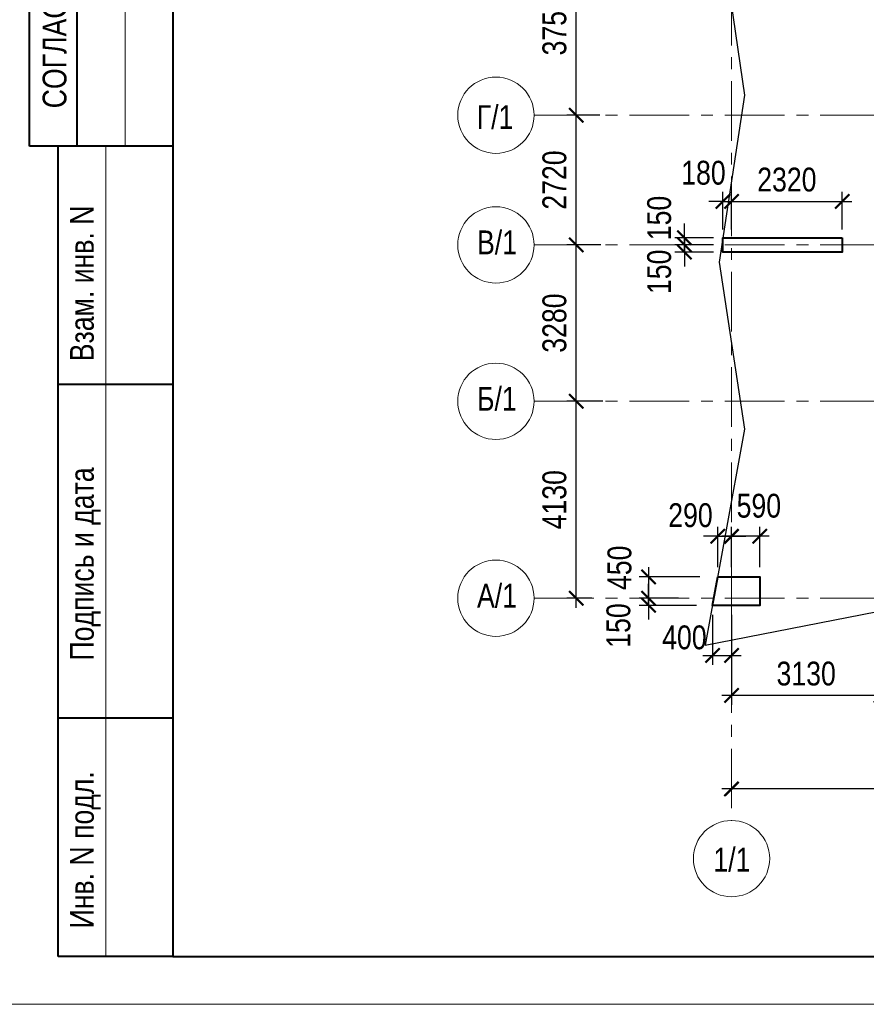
# Model space of a CAD drawing. Header units: inches. Extents: x -7218622 to -7066149, y 5758361 to 6202306.
# Tile 15 of 40: x -7167589 to -7149841, y 5856032 to 5876683. Entities that reach past the tile are written whole.
import ezdxf

# ---------------------------------------------------------------- set-up
doc = ezdxf.new("R2010")
doc.units = ezdxf.units.IN
doc.header["$LTSCALE"] = 1000
doc.header["$MEASUREMENT"] = 0
doc.linetypes.add('CENTER', pattern=[2, 1.25, -0.25, 0.25, -0.25])
for name, color, linetype, lineweight in [('СК-043-С-ПИЛОНЫ', 5, 'Continuous', 40), ('СК-050-П(литы перекрытия)', 3, 'Continuous', 30), ('СК-100-О(си)', 7, 'CENTER', 15), ('СК-110-О-РАЗМЕРЫ', 7, 'Continuous', 15), ('СК-200-Р(амка)', 7, 'Continuous', 40), ('СК-210-Р-РАМКА ЛИНИИ ТОНКИЕ', 7, 'Continuous', 15), ('СК-400-Т(екст)', 7, 'Continuous', 20)]:
    doc.layers.add(name, color=color, linetype=linetype, lineweight=lineweight)
doc.styles.add('RUSS', font='arial.ttf', dxfattribs={"width": 0.8})
doc.dimstyles.new('100-200', dxfattribs={"dimscale": 0, "dimtxt": 500, "dimasz": 300, "dimexe": 200, "dimexo": 200, "dimgap": 200, "dimtad": 1, "dimdec": 0, "dimzin": 0, "dimdsep": 46, "dimtxsty": 'RUSS', "dimblk": 'ARCHTICK', "dimcen": 0.096, "dimdle": 200, "dimclrd": 7, "dimclre": 7, "dimclrt": 256, "dimadec": 0, "dimazin": 0, "dimtfac": 1, "dimtdec": 0, "dimtmove": 2, "dimatfit": 3, "dimldrblk": 'OBLIQUE', "dimfxl": 1, "dimtolj": 1, "dimtzin": 0, "dimarcsym": 0})

# ---------------------------------------------------------------- blocks, each defined once
blk = doc.blocks.new('_ArchTick')
at = {"color": 0, "linetype": 'ByBlock', "const_width": 0.15}
blk.add_lwpolyline([(-0.5, -0.5), (0.5, 0.5)], dxfattribs=at)
blk = doc.blocks.new('*D270')
at = {"layer": 'Defpoints', "color": 0, "transparency": 16777216}
for p in [(-7155922, 5878430), (-7155229, 5878430), (-7155481, 5874680)]:
    blk.add_point(p, dxfattribs=at)
at = {"layer": 'СК-110-О-РАЗМЕРЫ', "color": 7, "lineweight": -2, "transparency": 16777216}
for p, q in [((-7155922, 5874480), (-7155922, 5878630)), ((-7155429, 5878430), (-7156122, 5878430)), ((-7155681, 5874680), (-7156122, 5874680))]:
    blk.add_line(p, q, dxfattribs=at)
at = {"layer": 'СК-110-О-РАЗМЕРЫ', "color": 7, "lineweight": -2, "transparency": 16777216, "xscale": 300, "yscale": 300, "zscale": 300}
for p, rotation in [((-7155922, 5878430), 90), ((-7155922, 5874680), 270)]:
    blk.add_blockref('_ArchTick', p, dxfattribs=dict(at, rotation=rotation))
at = {"layer": 'СК-110-О-РАЗМЕРЫ', "transparency": 16777216, "insert": (-7156377, 5876555), "char_height": 500, "attachment_point": 5, "rotation": 90, "style": 'RUSS'}
blk.add_mtext('\\A1;3750', dxfattribs=at)
blk = doc.blocks.new('_Oblique')
at = {"color": 0, "linetype": 'ByBlock', "lineweight": -2}
blk.add_line((-0.5, -0.5), (0.5, 0.5), dxfattribs=at)
blk = doc.blocks.new('*D280')
at = {"layer": 'Defpoints', "color": 0, "transparency": 16777216}
for p in [(-7152666, 5860549), (-7152666, 5860549), (-7145035, 5860511)]:
    blk.add_point(p, dxfattribs=at)
at = {"layer": 'СК-110-О-РАЗМЕРЫ', "color": 7, "lineweight": -2, "transparency": 16777216}
for p, q in [((-7145035, 5860711), (-7145035, 5860749)), ((-7144835, 5860549), (-7152866, 5860549)), ((-7152666, 5860349), (-7152666, 5860349))]:
    blk.add_line(p, q, dxfattribs=at)
at = {"layer": 'СК-110-О-РАЗМЕРЫ', "color": 7, "lineweight": -2, "transparency": 16777216, "xscale": 300, "yscale": 300, "zscale": 300, "rotation": 180}
blk.add_blockref('_ArchTick', (-7152666, 5860549), dxfattribs=at)
at = {"layer": 'СК-110-О-РАЗМЕРЫ', "color": 7, "lineweight": -2, "transparency": 16777216, "xscale": 300, "yscale": 300, "zscale": 300}
blk.add_blockref('_ArchTick', (-7145035, 5860549), dxfattribs=at)
at = {"layer": 'СК-110-О-РАЗМЕРЫ', "transparency": 16777216, "insert": (-7148851, 5861005), "char_height": 500, "attachment_point": 5, "style": 'RUSS'}
blk.add_mtext('\\A1;7630', dxfattribs=at)
blk = doc.blocks.new('*D282')
at = {"layer": 'Defpoints', "color": 0, "transparency": 16777216}
for p in [(-7155922, 5868680), (-7155163, 5868680), (-7155393, 5864550)]:
    blk.add_point(p, dxfattribs=at)
at = {"layer": 'СК-110-О-РАЗМЕРЫ', "color": 7, "lineweight": -2, "transparency": 16777216}
for p, q in [((-7155922, 5864350), (-7155922, 5868880)), ((-7155363, 5868680), (-7156122, 5868680)), ((-7155593, 5864550), (-7156122, 5864550))]:
    blk.add_line(p, q, dxfattribs=at)
at = {"layer": 'СК-110-О-РАЗМЕРЫ', "color": 7, "lineweight": -2, "transparency": 16777216, "xscale": 300, "yscale": 300, "zscale": 300}
for p, rotation in [((-7155922, 5868680), 90), ((-7155922, 5864550), 270)]:
    blk.add_blockref('_ArchTick', p, dxfattribs=dict(at, rotation=rotation))
at = {"layer": 'СК-110-О-РАЗМЕРЫ', "transparency": 16777216, "insert": (-7156377, 5866615), "char_height": 500, "attachment_point": 5, "rotation": 90, "style": 'RUSS'}
blk.add_mtext('\\A1;4130', dxfattribs=at)
blk = doc.blocks.new('*D293')
at = {"layer": 'Defpoints', "color": 0, "transparency": 16777216}
for p in [(-7155922, 5871960), (-7155208, 5871960), (-7155505, 5868680)]:
    blk.add_point(p, dxfattribs=at)
at = {"layer": 'СК-110-О-РАЗМЕРЫ', "color": 7, "lineweight": -2, "transparency": 16777216}
for p, q in [((-7155922, 5868480), (-7155922, 5872160)), ((-7155408, 5871960), (-7156122, 5871960)), ((-7155705, 5868680), (-7156122, 5868680))]:
    blk.add_line(p, q, dxfattribs=at)
at = {"layer": 'СК-110-О-РАЗМЕРЫ', "color": 7, "lineweight": -2, "transparency": 16777216, "xscale": 300, "yscale": 300, "zscale": 300}
for p, rotation in [((-7155922, 5871960), 90), ((-7155922, 5868680), 270)]:
    blk.add_blockref('_ArchTick', p, dxfattribs=dict(at, rotation=rotation))
at = {"layer": 'СК-110-О-РАЗМЕРЫ', "transparency": 16777216, "insert": (-7156377, 5870320), "char_height": 500, "attachment_point": 5, "rotation": 90, "style": 'RUSS'}
blk.add_mtext('\\A1;3280', dxfattribs=at)
blk = doc.blocks.new('*D295')
at = {"layer": 'Defpoints', "color": 0, "transparency": 16777216}
for p in [(-7155922, 5874680), (-7155225, 5874680), (-7155471, 5871960)]:
    blk.add_point(p, dxfattribs=at)
at = {"layer": 'СК-110-О-РАЗМЕРЫ', "color": 7, "lineweight": -2, "transparency": 16777216}
for p, q in [((-7155922, 5871760), (-7155922, 5874880)), ((-7155425, 5874680), (-7156122, 5874680)), ((-7155671, 5871960), (-7156122, 5871960))]:
    blk.add_line(p, q, dxfattribs=at)
at = {"layer": 'СК-110-О-РАЗМЕРЫ', "color": 7, "lineweight": -2, "transparency": 16777216, "xscale": 300, "yscale": 300, "zscale": 300}
for p, rotation in [((-7155922, 5874680), 90), ((-7155922, 5871960), 270)]:
    blk.add_blockref('_ArchTick', p, dxfattribs=dict(at, rotation=rotation))
at = {"layer": 'СК-110-О-РАЗМЕРЫ', "transparency": 16777216, "insert": (-7156377, 5873320), "char_height": 500, "attachment_point": 5, "rotation": 90, "style": 'RUSS'}
blk.add_mtext('\\A1;2720', dxfattribs=at)
blk = doc.blocks.new('*D255')
at = {"layer": 'Defpoints', "color": 0, "transparency": 16777216}
for p in [(-7152846, 5872110), (-7153652, 5871960), (-7152845, 5871960)]:
    blk.add_point(p, dxfattribs=at)
at = {"layer": 'СК-110-О-РАЗМЕРЫ', "color": 7, "lineweight": -2, "transparency": 16777216}
for p, q in [((-7153652, 5872110), (-7153652, 5872410)), ((-7153046, 5872110), (-7153852, 5872110)), ((-7153652, 5872110), (-7153652, 5871960)), ((-7153045, 5871960), (-7153852, 5871960)), ((-7153652, 5871960), (-7153652, 5871660))]:
    blk.add_line(p, q, dxfattribs=at)
at = {"layer": 'СК-110-О-РАЗМЕРЫ', "color": 7, "lineweight": -2, "transparency": 16777216, "xscale": 300, "yscale": 300, "zscale": 300}
for p, rotation in [((-7153652, 5872110), 270), ((-7153652, 5871960), 90)]:
    blk.add_blockref('_ArchTick', p, dxfattribs=dict(at, rotation=rotation))
at = {"layer": 'СК-110-О-РАЗМЕРЫ', "transparency": 16777216, "insert": (-7154181, 5872524), "char_height": 500, "attachment_point": 5, "rotation": 90, "style": 'RUSS'}
blk.add_mtext('\\A1;150', dxfattribs=at)
blk = doc.blocks.new('*D256')
at = {"layer": 'Defpoints', "color": 0, "transparency": 16777216}
for p in [(-7153652, 5871960), (-7152845, 5871960), (-7152845, 5871810)]:
    blk.add_point(p, dxfattribs=at)
at = {"layer": 'СК-110-О-РАЗМЕРЫ', "color": 7, "lineweight": -2, "transparency": 16777216}
for p, q in [((-7153652, 5871960), (-7153652, 5872260)), ((-7153045, 5871960), (-7153852, 5871960)), ((-7153652, 5871810), (-7153652, 5871960)), ((-7153045, 5871810), (-7153852, 5871810)), ((-7153652, 5871810), (-7153652, 5871510))]:
    blk.add_line(p, q, dxfattribs=at)
at = {"layer": 'СК-110-О-РАЗМЕРЫ', "color": 7, "lineweight": -2, "transparency": 16777216, "xscale": 300, "yscale": 300, "zscale": 300}
for p, rotation in [((-7153652, 5871960), 270), ((-7153652, 5871810), 90)]:
    blk.add_blockref('_ArchTick', p, dxfattribs=dict(at, rotation=rotation))
at = {"layer": 'СК-110-О-РАЗМЕРЫ', "transparency": 16777216, "insert": (-7154181, 5871395), "char_height": 500, "attachment_point": 5, "rotation": 90, "style": 'RUSS'}
blk.add_mtext('\\A1;150', dxfattribs=at)
blk = doc.blocks.new('*D257')
at = {"layer": 'Defpoints', "color": 0, "transparency": 16777216}
for p in [(-7150345, 5872872), (-7152666, 5872085), (-7150345, 5872085)]:
    blk.add_point(p, dxfattribs=at)
at = {"layer": 'СК-110-О-РАЗМЕРЫ', "color": 7, "lineweight": -2, "transparency": 16777216}
for p, q in [((-7152666, 5872285), (-7152666, 5873072)), ((-7150345, 5872285), (-7150345, 5873072)), ((-7152866, 5872872), (-7150145, 5872872))]:
    blk.add_line(p, q, dxfattribs=at)
at = {"layer": 'СК-110-О-РАЗМЕРЫ', "color": 7, "lineweight": -2, "transparency": 16777216, "xscale": 300, "yscale": 300, "zscale": 300, "rotation": 180}
blk.add_blockref('_ArchTick', (-7152666, 5872872), dxfattribs=at)
at = {"layer": 'СК-110-О-РАЗМЕРЫ', "color": 7, "lineweight": -2, "transparency": 16777216, "xscale": 300, "yscale": 300, "zscale": 300}
blk.add_blockref('_ArchTick', (-7150345, 5872872), dxfattribs=at)
at = {"layer": 'СК-110-О-РАЗМЕРЫ', "transparency": 16777216, "insert": (-7151506, 5873327), "char_height": 500, "attachment_point": 5, "style": 'RUSS'}
blk.add_mtext('\\A1;2320', dxfattribs=at)
blk = doc.blocks.new('*D258')
at = {"layer": 'Defpoints', "color": 0, "transparency": 16777216}
for p in [(-7152666, 5872872), (-7152845, 5872085), (-7152666, 5872085)]:
    blk.add_point(p, dxfattribs=at)
at = {"layer": 'СК-110-О-РАЗМЕРЫ', "color": 7, "lineweight": -2, "transparency": 16777216}
for p, q in [((-7152845, 5872285), (-7152845, 5873072)), ((-7152666, 5872285), (-7152666, 5873072)), ((-7152845, 5872872), (-7153145, 5872872)), ((-7152845, 5872872), (-7152666, 5872872)), ((-7152666, 5872872), (-7152366, 5872872))]:
    blk.add_line(p, q, dxfattribs=at)
at = {"layer": 'СК-110-О-РАЗМЕРЫ', "color": 7, "lineweight": -2, "transparency": 16777216, "xscale": 300, "yscale": 300, "zscale": 300}
blk.add_blockref('_ArchTick', (-7152845, 5872872), dxfattribs=at)
at = {"layer": 'СК-110-О-РАЗМЕРЫ', "color": 7, "lineweight": -2, "transparency": 16777216, "xscale": 300, "yscale": 300, "zscale": 300, "rotation": 180}
blk.add_blockref('_ArchTick', (-7152666, 5872872), dxfattribs=at)
at = {"layer": 'СК-110-О-РАЗМЕРЫ', "transparency": 16777216, "insert": (-7153255, 5873470), "char_height": 500, "attachment_point": 5, "style": 'RUSS'}
blk.add_mtext('\\A1;180', dxfattribs=at)
blk = doc.blocks.new('*D484')
at = {"layer": 'Defpoints', "color": 0, "transparency": 16777216}
for p in [(-7152666, 5864400), (-7149536, 5864400), (-7152666, 5862511)]:
    blk.add_point(p, dxfattribs=at)
at = {"layer": 'СК-110-О-РАЗМЕРЫ', "color": 7, "lineweight": -2, "transparency": 16777216}
for p, q in [((-7152666, 5864200), (-7152666, 5862311)), ((-7149536, 5864200), (-7149536, 5862311)), ((-7149336, 5862511), (-7152866, 5862511))]:
    blk.add_line(p, q, dxfattribs=at)
at = {"layer": 'СК-110-О-РАЗМЕРЫ', "color": 7, "lineweight": -2, "transparency": 16777216, "xscale": 300, "yscale": 300, "zscale": 300, "rotation": 180}
blk.add_blockref('_ArchTick', (-7152666, 5862511), dxfattribs=at)
at = {"layer": 'СК-110-О-РАЗМЕРЫ', "color": 7, "lineweight": -2, "transparency": 16777216, "xscale": 300, "yscale": 300, "zscale": 300}
blk.add_blockref('_ArchTick', (-7149536, 5862511), dxfattribs=at)
at = {"layer": 'СК-110-О-РАЗМЕРЫ', "transparency": 16777216, "insert": (-7151101, 5862966), "char_height": 500, "attachment_point": 5, "style": 'RUSS'}
blk.add_mtext('\\A1;3130', dxfattribs=at)
blk = doc.blocks.new('*D488')
at = {"layer": 'Defpoints', "color": 0, "transparency": 16777216}
for p in [(-7153128, 5864999), (-7154405, 5864550), (-7153575, 5864550)]:
    blk.add_point(p, dxfattribs=at)
at = {"layer": 'СК-110-О-РАЗМЕРЫ', "color": 7, "lineweight": -2, "transparency": 16777216}
for p, q in [((-7154405, 5865199), (-7154405, 5864350)), ((-7153328, 5864999), (-7154605, 5864999)), ((-7153775, 5864550), (-7154605, 5864550))]:
    blk.add_line(p, q, dxfattribs=at)
at = {"layer": 'СК-110-О-РАЗМЕРЫ', "color": 7, "lineweight": -2, "transparency": 16777216, "xscale": 300, "yscale": 300, "zscale": 300}
for p, rotation in [((-7154405, 5864999), 90), ((-7154405, 5864550), 270)]:
    blk.add_blockref('_ArchTick', p, dxfattribs=dict(at, rotation=rotation))
at = {"layer": 'СК-110-О-РАЗМЕРЫ', "transparency": 16777216, "insert": (-7155013, 5865187), "char_height": 500, "attachment_point": 5, "rotation": 90, "style": 'RUSS'}
blk.add_mtext('\\A1;450', dxfattribs=at)
blk = doc.blocks.new('*D489')
at = {"layer": 'Defpoints', "color": 0, "transparency": 16777216}
for p in [(-7154405, 5864550), (-7153575, 5864550), (-7153198, 5864400)]:
    blk.add_point(p, dxfattribs=at)
at = {"layer": 'СК-110-О-РАЗМЕРЫ', "color": 7, "lineweight": -2, "transparency": 16777216}
for p, q in [((-7154405, 5864550), (-7154405, 5864850)), ((-7153775, 5864550), (-7154605, 5864550)), ((-7154405, 5864400), (-7154405, 5864550)), ((-7153398, 5864400), (-7154605, 5864400)), ((-7154405, 5864400), (-7154405, 5864100))]:
    blk.add_line(p, q, dxfattribs=at)
at = {"layer": 'СК-110-О-РАЗМЕРЫ', "color": 7, "lineweight": -2, "transparency": 16777216, "xscale": 300, "yscale": 300, "zscale": 300}
for p, rotation in [((-7154405, 5864550), 270), ((-7154405, 5864400), 90)]:
    blk.add_blockref('_ArchTick', p, dxfattribs=dict(at, rotation=rotation))
at = {"layer": 'СК-110-О-РАЗМЕРЫ', "transparency": 16777216, "insert": (-7155035, 5863977), "char_height": 500, "attachment_point": 5, "rotation": 90, "style": 'RUSS'}
blk.add_mtext('\\A1;150', dxfattribs=at)
blk = doc.blocks.new('*D492')
at = {"layer": 'Defpoints', "color": 0, "transparency": 16777216}
for p in [(-7152666, 5865848), (-7152666, 5864999), (-7152075, 5864999)]:
    blk.add_point(p, dxfattribs=at)
at = {"layer": 'СК-110-О-РАЗМЕРЫ', "color": 7, "lineweight": -2, "transparency": 16777216}
for p, q in [((-7152666, 5865199), (-7152666, 5866048)), ((-7152075, 5865199), (-7152075, 5866048)), ((-7151875, 5865848), (-7152866, 5865848))]:
    blk.add_line(p, q, dxfattribs=at)
at = {"layer": 'СК-110-О-РАЗМЕРЫ', "color": 7, "lineweight": -2, "transparency": 16777216, "xscale": 300, "yscale": 300, "zscale": 300, "rotation": 180}
blk.add_blockref('_ArchTick', (-7152666, 5865848), dxfattribs=at)
at = {"layer": 'СК-110-О-РАЗМЕРЫ', "color": 7, "lineweight": -2, "transparency": 16777216, "xscale": 300, "yscale": 300, "zscale": 300}
blk.add_blockref('_ArchTick', (-7152075, 5865848), dxfattribs=at)
at = {"layer": 'СК-110-О-РАЗМЕРЫ', "transparency": 16777216, "insert": (-7152093, 5866486), "char_height": 500, "attachment_point": 5, "style": 'RUSS'}
blk.add_mtext('\\A1;590', dxfattribs=at)
blk = doc.blocks.new('*D503')
at = {"layer": 'Defpoints', "color": 0, "transparency": 16777216}
for p in [(-7152666, 5865848), (-7152956, 5864999), (-7152666, 5864999)]:
    blk.add_point(p, dxfattribs=at)
at = {"layer": 'СК-110-О-РАЗМЕРЫ', "color": 7, "lineweight": -2, "transparency": 16777216}
for p, q in [((-7152956, 5865199), (-7152956, 5866048)), ((-7152666, 5865199), (-7152666, 5866048)), ((-7152956, 5865848), (-7153256, 5865848)), ((-7152956, 5865848), (-7152666, 5865848)), ((-7152666, 5865848), (-7152366, 5865848))]:
    blk.add_line(p, q, dxfattribs=at)
at = {"layer": 'СК-110-О-РАЗМЕРЫ', "color": 7, "lineweight": -2, "transparency": 16777216, "xscale": 300, "yscale": 300, "zscale": 300}
blk.add_blockref('_ArchTick', (-7152956, 5865848), dxfattribs=at)
at = {"layer": 'СК-110-О-РАЗМЕРЫ', "color": 7, "lineweight": -2, "transparency": 16777216, "xscale": 300, "yscale": 300, "zscale": 300, "rotation": 180}
blk.add_blockref('_ArchTick', (-7152666, 5865848), dxfattribs=at)
at = {"layer": 'СК-110-О-РАЗМЕРЫ', "transparency": 16777216, "insert": (-7153527, 5866288), "char_height": 500, "attachment_point": 5, "style": 'RUSS'}
blk.add_mtext('\\A1;290', dxfattribs=at)
blk = doc.blocks.new('*D504')
at = {"layer": 'Defpoints', "color": 0, "transparency": 16777216}
for p in [(-7153066, 5864400), (-7152666, 5864400), (-7152666, 5863350)]:
    blk.add_point(p, dxfattribs=at)
at = {"layer": 'СК-110-О-РАЗМЕРЫ', "color": 7, "lineweight": -2, "transparency": 16777216}
for p, q in [((-7153066, 5864200), (-7153066, 5863150)), ((-7152666, 5864200), (-7152666, 5863150)), ((-7153266, 5863350), (-7152466, 5863350))]:
    blk.add_line(p, q, dxfattribs=at)
at = {"layer": 'СК-110-О-РАЗМЕРЫ', "color": 7, "lineweight": -2, "transparency": 16777216, "xscale": 300, "yscale": 300, "zscale": 300, "rotation": 180}
blk.add_blockref('_ArchTick', (-7153066, 5863350), dxfattribs=at)
at = {"layer": 'СК-110-О-РАЗМЕРЫ', "color": 7, "lineweight": -2, "transparency": 16777216, "xscale": 300, "yscale": 300, "zscale": 300}
blk.add_blockref('_ArchTick', (-7152666, 5863350), dxfattribs=at)
at = {"layer": 'СК-110-О-РАЗМЕРЫ', "transparency": 16777216, "insert": (-7153654, 5863725), "char_height": 500, "attachment_point": 5, "style": 'RUSS'}
blk.add_mtext('\\A1;400', dxfattribs=at)

msp = doc.modelspace()

# ---------------------------------------------------------------- linework, layer by layer
at = {"layer": 'СК-043-С-ПИЛОНЫ'}
for points in [[(-7150346.4, 5872109.6), (-7150345.4, 5871809.6), (-7152845.5, 5871809.6), (-7152846.5, 5872109.6)], [(-7152955.8, 5864999.5), (-7152075.4, 5864999.3), (-7152075.4, 5864399.5), (-7153064.7, 5864399.5)]]:
    msp.add_lwpolyline(points, close=True, dxfattribs=at)
at = {"layer": 'СК-050-П(литы перекрытия)'}
msp.add_lwpolyline([(-7152924.1, 5878748.8), (-7152394, 5875098.9), (-7152924, 5871600), (-7152393.6, 5868097.8), (-7153216.4, 5863563.4), (-7149032.1, 5864383.1), (-7146872.7, 5863853.7), (-7144588.3, 5864382.9), (-7141883.5, 5863852), (-7138713.5, 5864382, -0.0904475), (-7138713.3, 5864382), (-7134570.5, 5863563.1), (-7135357.7, 5868334.4, -0.0816375), (-7135357.7, 5868334.6), (-7134827.7, 5871570.8), (-7135357.6, 5874784), (-7134827.4, 5878160)], format="xyb", dxfattribs=at)
at = {"layer": 'СК-100-О(си)', "linetype": 'CENTER'}
for p, q in [((-7152665.7, 5911393.9), (-7152665.7, 5859887.7)), ((-7156805.8, 5874679.8), (-7129480.8, 5874679.8)), ((-7156805.8, 5871959.5), (-7129480.8, 5871959.5)), ((-7156805.8, 5868679.5), (-7129480.8, 5868679.5)), ((-7156805.8, 5864549.5), (-7129480.8, 5864549.5))]:
    msp.add_line(p, q, dxfattribs=at)
at = {"layer": 'СК-100-О(си)', "linetype": 'Continuous'}
for centre in [(-7157605.8, 5874679.8), (-7157605.8, 5871959.5), (-7157605.8, 5868679.5), (-7157605.8, 5864549.5), (-7152665.7, 5859087.7)]:
    msp.add_circle(centre, 800, dxfattribs=at)
at = {"layer": 'СК-200-Р(амка)'}
for p, q in [((-7164381.5, 5914432.3), (-7164381.5, 5857032.3)), ((-7167381.5, 5874032.3), (-7167381.5, 5900032.3)), ((-7166381.5, 5874032.3), (-7166381.5, 5900032.3)), ((-7164381.5, 5874032.3), (-7167381.5, 5874032.3)), ((-7166781.5, 5857032.3), (-7166781.5, 5874032.3)), ((-7164381.5, 5869032.3), (-7166781.5, 5869032.3)), ((-7164381.5, 5862032.3), (-7166781.5, 5862032.3)), ((-7164381.5, 5857032.3), (-7085381.5, 5857032.3))]:
    msp.add_line(p, q, dxfattribs=at)
at = {"layer": 'СК-210-Р-РАМКА ЛИНИИ ТОНКИЕ'}
for p, q in [((-7165381.5, 5874032.3), (-7165381.5, 5900032.3)), ((-7165781.5, 5857032.3), (-7165781.5, 5874032.3)), ((-7084381.5, 5856032.3), (-7168381.5, 5856032.3))]:
    msp.add_line(p, q, dxfattribs=at)
at = {"layer": 'СК-210-Р-РАМКА ЛИНИИ ТОНКИЕ', "lineweight": 40, "ltscale": 2}
msp.add_line((-7164381.5, 5857032.3), (-7166781.5, 5857032.3), dxfattribs=at)

# ---------------------------------------------------------------- texts
at = {"layer": 'СК-200-Р(амка)', "style": 'RUSS', "width": 0.8}
for s, p in [('СОГЛАСОВАНО', (-7166608.8, 5874824.6)), ('Взам. инв. N', (-7166036.3, 5869520.5)), ('Подпись и дата', (-7166036.3, 5863243.6)), ('Инв. N подл.', (-7166036.3, 5857624))]:
    msp.add_text(s, height=500, rotation=90, dxfattribs=at).set_placement(p)
at = {"layer": 'СК-400-Т(екст)', "style": 'RUSS', "width": 0.8}
for s, p in [('Г/1', (-7158007.6, 5874390)), ('В/1', (-7158002, 5871762.3)), ('Б/1', (-7158002, 5868482.3)), ('А/1', (-7158002, 5864352.3)), ('1/1', (-7153046, 5858817.6))]:
    msp.add_text(s, height=500, dxfattribs=at).set_placement(p)

# ---------------------------------------------------------------- dimensions: what is measured, and where the dimension line sits
at = {"layer": 'СК-110-О-РАЗМЕРЫ'}
for base, p1, p2, angle, picture, middle in [((-7155921.6, 5878429.8), (-7155481, 5874679.8), (-7155229.4, 5878429.8), 90, '*D270', (-7156377.1, 5876554.8)), ((-7155921.6, 5874679.8), (-7155470.8, 5871959.5), (-7155224.5, 5874679.8), 90, '*D295', (-7156376.9, 5873319.7)), ((-7155921.6, 5871959.5), (-7155504.8, 5868679.5), (-7155207.9, 5871959.5), 90, '*D293', (-7156377.1, 5870319.5)), ((-7155921.6, 5868679.5), (-7155393.2, 5864549.5), (-7155163.5, 5868679.5), 90, '*D282', (-7156377.1, 5866614.5)), ((-7152665.7, 5860549.2), (-7145035.4, 5860510.9), (-7152665.7, 5860549.2), 180, '*D280', (-7148850.5, 5861004.6))]:
    dim = msp.add_linear_dim(base=base, p1=p1, p2=p2, angle=angle, dimstyle='100-200', override={"dimscale": 1, "dimtxsty": 'RUSS'}, dxfattribs=at)
    dim.commit()
    dim.dimension.update_dxf_attribs({"geometry": picture, "text_midpoint": middle})
for base, p1, p2, picture, middle in [((-7152665.7, 5872872), (-7152845.5, 5872084.6), (-7152665.7, 5872084.6), '*D258', (-7153255.2, 5873470.1)), ((-7152665.7, 5865847.6), (-7152075.4, 5864999.3), (-7152665.7, 5864999.4), '*D492', (-7152093.3, 5866485.6)), ((-7152665.7, 5865847.6), (-7152955.8, 5864999.5), (-7152665.7, 5864999.4), '*D503', (-7153527.2, 5866288.3)), ((-7152665.7, 5863350), (-7153065.7, 5864399.5), (-7152665.7, 5864399.5), '*D504', (-7153654, 5863724.6))]:
    dim = msp.add_linear_dim(base=base, p1=p1, p2=p2, dimstyle='100-200', override={"dimscale": 1}, dxfattribs=at)
    dim.commit()
    dim.dimension.update_dxf_attribs({"geometry": picture, "text_midpoint": middle, "dimtype": 160})
for base, p1, p2, picture, middle in [((-7150345.4, 5872872), (-7152665.7, 5872084.6), (-7150345.4, 5872084.6), '*D257', (-7151505.5, 5873327.4)), ((-7152665.7, 5862510.8), (-7149535.7, 5864399.5), (-7152665.7, 5864399.5), '*D484', (-7151100.7, 5862966.3))]:
    dim = msp.add_linear_dim(base=base, p1=p1, p2=p2, dimstyle='100-200', override={"dimscale": 1}, dxfattribs=at)
    dim.commit()
    dim.dimension.update_dxf_attribs({"geometry": picture, "text_midpoint": middle})
for base, p1, p2, angle, picture, middle in [((-7153651.6, 5871959.6), (-7152846.5, 5872109.6), (-7152845.5, 5871959.6), 90, '*D255', (-7154181.2, 5872524.2)), ((-7153651.6, 5871959.5), (-7152845.5, 5871809.6), (-7152845.5, 5871959.5), 270, '*D256', (-7154181.2, 5871394.8)), ((-7154405.4, 5864549.5), (-7153128.2, 5864999.5), (-7153574.6, 5864549.5), 90, '*D488', (-7155012.7, 5865186.8)), ((-7154405, 5864549.5), (-7153197.6, 5864399.5), (-7153574.6, 5864549.5), 90, '*D489', (-7155034.9, 5863977))]:
    dim = msp.add_linear_dim(base=base, p1=p1, p2=p2, angle=angle, dimstyle='100-200', override={"dimscale": 1}, dxfattribs=at)
    dim.commit()
    dim.dimension.update_dxf_attribs({"geometry": picture, "text_midpoint": middle, "dimtype": 160})

doc.saveas('drawing.dxf')
